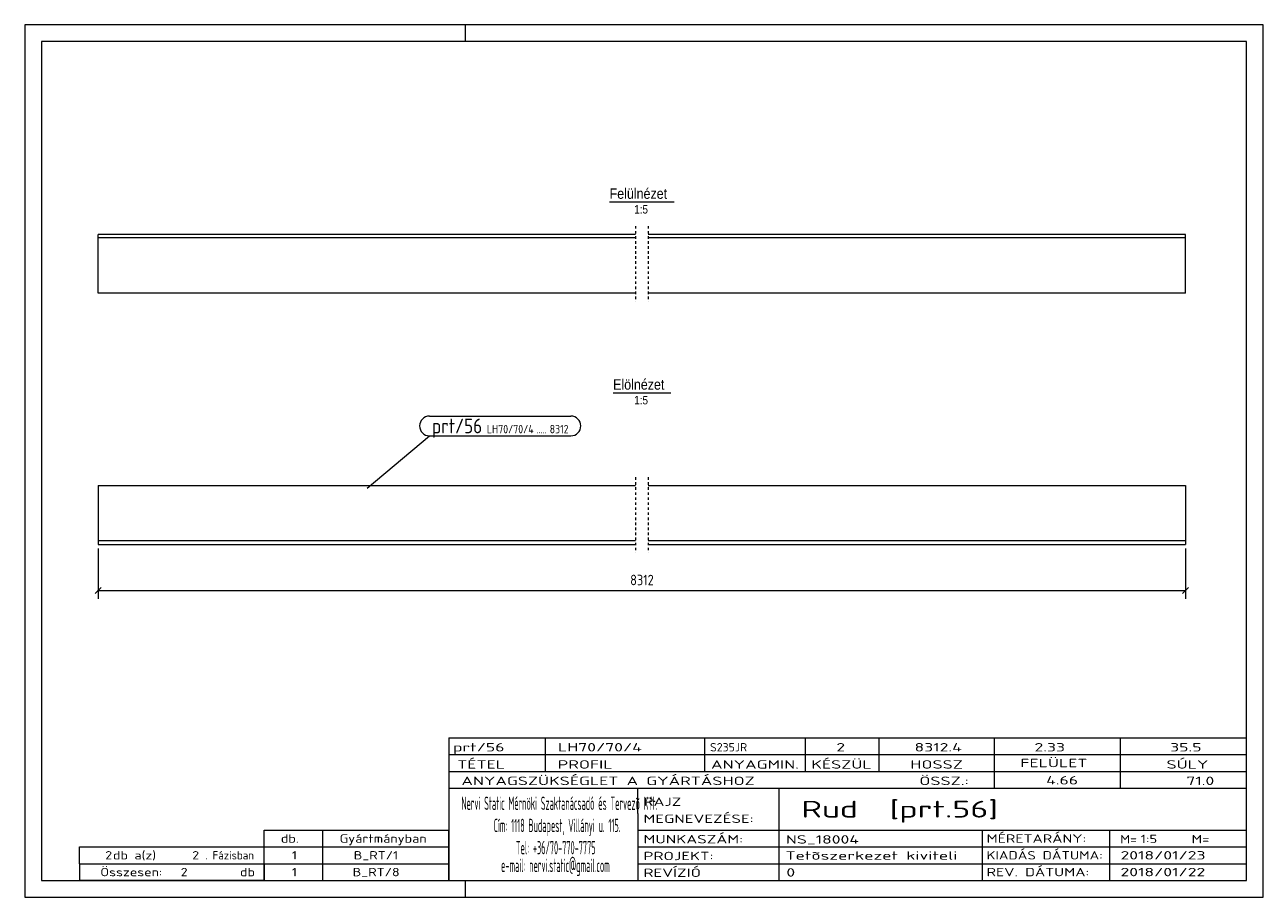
# Model space of a CAD drawing. Header units: millimetres. Extents: x 1 to 296, y 1 to 209.
import ezdxf

# ---------------------------------------------------------------- set-up
doc = ezdxf.new("R2010")
doc.units = ezdxf.units.MM
doc.header["$LTSCALE"] = 0.6
doc.linetypes.add('XKITLINE00', pattern=[0])
doc.linetypes.add('XKITLINE01', pattern=[4, 1, -1, 1, -1])
for name, color, linetype, lineweight in [('DrawingSheet', 5, 'Continuous', 0), ('OtherObjectType', 1, 'Continuous', 0), ('Part', 2, 'Continuous', 0), ('PartMark', 3, 'Continuous', 0), ('Z-DIMENSIONS', 1, 'Continuous', 0)]:
    doc.layers.add(name, color=color, linetype=linetype, lineweight=lineweight)
doc.styles.add('ARIAL', font='ARIAL.TTF')
doc.styles.add('ISOCPEUR', font='ISOCPEUR.TTF')

msp = doc.modelspace()

# ---------------------------------------------------------------- linework, layer by layer
at = {"layer": 'DrawingSheet', "color": 2, "linetype": 'XKITLINE00', "lineweight": 0}
for p, q in [((296, 209), (1, 209)), ((1, 209), (1, 1)), ((106, 205), (106, 209)), ((296, 1), (296, 209)), ((106, 1), (106, 5)), ((1, 1), (296, 1))]:
    msp.add_line(p, q, dxfattribs=at)
at = {"layer": 'DrawingSheet', "color": 3, "linetype": 'XKITLINE00', "lineweight": 0}
for p, q in [((292, 205), (5, 205)), ((5, 205), (5, 5)), ((292, 5), (292, 205)), ((5, 5), (292, 5))]:
    msp.add_line(p, q, dxfattribs=at)
at = {"layer": 'OtherObjectType', "color": 6, "linetype": 'XKITLINE00', "lineweight": 0}
for p, q in [((140.31, 166.75), (155.69, 166.75)), ((141.14, 121.25), (154.86, 121.25))]:
    msp.add_line(p, q, dxfattribs=at)
at = {"layer": 'OtherObjectType', "color": 7, "linetype": 'XKITLINE00', "lineweight": 0}
for p, q in [((102, 39), (292, 39)), ((102, 39), (102, 35)), ((102, 39), (292, 39)), ((125, 35), (125, 39)), ((163, 35), (163, 39)), ((187, 35), (187, 39)), ((204.5, 35), (204.5, 39)), ((232, 35), (232, 39)), ((262, 35), (262, 39)), ((292, 35), (292, 39)), ((102, 35), (292, 35)), ((102, 35), (102, 5)), ((102, 35), (292, 35)), ((125, 31), (125, 35)), ((163, 31), (163, 35)), ((187, 31), (187, 35)), ((204.5, 31), (204.5, 35)), ((232, 31), (232, 35)), ((262, 31), (262, 35)), ((292, 31), (292, 35)), ((102, 31), (292, 31)), ((232, 27), (232, 31)), ((262, 27), (262, 31)), ((292, 27), (292, 31)), ((102, 27), (292, 27)), ((147, 21), (147, 27)), ((180.7, 17), (180.7, 27)), ((292, 21), (292, 27)), ((147, 21), (147, 5)), ((292, 17), (292, 21)), ((58, 17), (102, 17)), ((58, 13), (58, 17)), ((72, 13), (72, 17)), ((102, 13), (102, 17)), ((147, 17), (292, 17)), ((180.7, 5), (180.7, 17)), ((229.16, 13), (229.16, 17)), ((259.5, 5), (259.5, 17)), ((292, 13), (292, 17)), ((14, 9), (14, 13)), ((14, 13), (58, 13)), ((14, 13), (58, 13)), ((58, 9), (58, 13)), ((58, 13), (102, 13)), ((58, 9), (58, 13)), ((72, 9), (72, 13)), ((102, 9), (102, 13)), ((147, 13), (292, 13)), ((229.16, 5), (229.16, 13)), ((292, 9), (292, 13)), ((14, 9), (58, 9)), ((14, 9), (14, 5)), ((14, 9), (58, 9)), ((58, 9), (58, 5)), ((58, 9), (102, 9)), ((58, 5), (58, 9)), ((72, 5), (72, 9)), ((102, 5), (102, 9)), ((147, 9), (292, 9)), ((292, 5), (292, 9)), ((58, 5), (14, 5)), ((58, 5), (102, 5)), ((102, 5), (292, 5)), ((139.5, 5), (292, 5))]:
    msp.add_line(p, q, dxfattribs=at)
at = {"layer": 'Part', "color": 2, "linetype": 'XKITLINE01', "lineweight": 0}
for p, q in [((146.5, 161), (146.5, 143)), ((149.5, 161), (149.5, 143)), ((146.5, 101.13), (146.5, 83.12)), ((149.5, 101.13), (149.5, 83.12))]:
    msp.add_line(p, q, dxfattribs=at)
at = {"layer": 'Part', "color": 2, "linetype": 'XKITLINE00', "lineweight": 0}
for p, q in [((18.5, 145), (18.5, 159)), ((146.5, 159), (18.5, 159)), ((146.5, 158.2), (18.5, 158.2)), ((277.5, 159), (149.5, 159)), ((277.5, 158.2), (149.5, 158.2)), ((277.5, 145), (277.5, 159)), ((146.5, 145), (18.5, 145)), ((277.5, 145), (149.5, 145)), ((18.5, 99.13), (18.5, 85.13)), ((18.5, 99.13), (146.5, 99.13)), ((149.5, 99.13), (277.5, 99.13)), ((277.5, 99.13), (277.5, 85.13)), ((146.5, 85.93), (18.5, 85.93)), ((277.5, 85.93), (149.5, 85.93)), ((18.5, 85.13), (146.5, 85.13)), ((149.5, 85.13), (277.5, 85.13))]:
    msp.add_line(p, q, dxfattribs=at)
at = {"layer": 'PartMark', "color": 7, "linetype": 'XKITLINE00', "lineweight": 0}
for p, q in [((97.4, 115.7), (131.1, 115.7)), ((82.55, 98.5), (97.4, 111)), ((97.4, 111), (131.1, 111))]:
    msp.add_line(p, q, dxfattribs=at)
for centre, start, end in [((97.4, 113.35), 90, 270), ((131.1, 113.35), 270, 90)]:
    msp.add_arc(centre, 2.35, start, end, dxfattribs=at)
at = {"layer": 'Z-DIMENSIONS', "color": 7, "linetype": 'XKITLINE00', "lineweight": 0}
for p, q in [((18.5, 84.13), (18.5, 72.13)), ((277.5, 84.13), (277.5, 72.13)), ((19.21, 74.83), (17.79, 73.42)), ((18.5, 74.13), (277.5, 74.13)), ((278.21, 74.83), (276.79, 73.42))]:
    msp.add_line(p, q, dxfattribs=at)
at = {"layer": 'Z-DIMENSIONS', "color": 3}
for p in [(18.5, 74.13), (277.5, 74.13)]:
    msp.add_point(p, dxfattribs=at)

# ---------------------------------------------------------------- texts
at = {"layer": 'OtherObjectType', "color": 6, "style": 'ARIAL', "width": 0.85}
for s, height, p in [('Felülnézet', 2.5, (140.31, 167.5)), ('1:5', 2, (146.15, 164)), ('Elölnézet', 2.5, (141.14, 122)), ('1:5', 2, (146.15, 118.5))]:
    msp.add_text(s, height=height, dxfattribs=at).set_placement(p)
at = {"layer": 'OtherObjectType', "color": 7, "style": 'ISOCPEUR'}
for s, height, width, p in [('prt/56', 2, 1.525501, (103, 35.76)), ('LH70/70/4', 2, 1.525501, (128, 35.76)), ('S235JR', 2, 1.02, (164.22, 35.76)), ('2', 2, 1.525501, (194.32, 35.76)), ('8312.4', 2, 1.525501, (212.93, 35.76)), ('2.33', 2, 1.525501, (241.51, 35.76)), ('35.5', 2, 1.525501, (273.83, 35.76)), ('TÉTEL', 2, 1.525501, (104, 31.66)), ('PROFIL', 2, 1.525501, (127.96, 31.66)), ('ANYAGMIN.', 2, 1.525501, (164.47, 31.66)), ('KÉSZÜL', 2, 1.525501, (188.37, 31.66)), ('HOSSZ', 2, 1.525501, (211.96, 31.66)), ('FELÜLET', 2, 1.525501, (238.13, 32)), ('SÚLY', 2, 1.525501, (272.96, 31.66)), ('ANYAGSZÜKSÉGLET A GYÁRTÁSHOZ', 2, 1.525501, (105, 27.75)), ('ÖSSZ.:', 2, 1.525501, (214.1, 27.75)), ('4.66', 2, 1.525501, (244.28, 27.88)), ('71.0', 2, 1.525501, (277.68, 27.75)), ('Nervi Static Mérnöki\xa0Szaktanácsadó\xa0és\xa0Tervezõ Kft.', 3.1765, 0.403093, (105, 21.82)), ('RAJZ', 2, 1.445, (148.38, 22.78)), ('Rud  [prt.56]', 4, 1.474651, (186, 20)), ('MEGNEVEZÉSE:', 2, 1.445, (148.38, 18.72)), ('Cím:\xa01118 Budapest, Villányi u. 115.', 3.1765, 0.403093, (112.69, 16.53)), ('db.', 2, 1.211571, (62, 14)), ('Gyártmányban', 2, 1.211571, (76, 14)), ('MUNKASZÁM:', 2, 1.445, (148.38, 13.84)), ('NS_18004', 2, 1.525501, (182.28, 13.78)), ('MÉRETARÁNY:', 2, 1.36, (230.1, 14)), ('M=', 2, 1.211571, (261.91, 13.84)), ('1:5', 2, 1.275, (266.79, 13.9)), ('M=', 2, 1.275, (278.95, 13.87)), ('2', 2, 1.211571, (20.14, 10)), ('db a(z)', 2, 1.211571, (22, 10)), ('2', 2, 1.211571, (40.86, 10)), ('. Fázisban', 2, 0.935, (44, 10)), ('1', 2, 1.211571, (64.63, 10)), ('B_RT/1', 2, 1.211571, (79.35, 10)), ('Tel:\xa0+36/70-770-7775', 3.1765, 0.403093, (117.97, 11.24)), ('PROJEKT:', 2, 1.445, (148.38, 9.84)), ('Tetõszerkezet kiviteli ', 2, 1.525501, (182.2, 9.94)), ('KIADÁS DÁTUMA:', 2, 1.275, (230.1, 10)), ('2018/01/23', 2, 1.525501, (262, 10)), ('e-mail:\xa0nervi.static@gmail.com', 3.1765, 0.403093, (114.45, 7)), ('Összesen:            db', 2, 1.211571, (19, 6)), ('2', 2, 1.211571, (38.14, 6)), ('1', 2, 1.211571, (64.63, 6)), ('B_RT/8', 2, 1.211571, (79.1, 6)), ('REVÍZIÓ', 2, 1.445, (148.38, 5.84)), ('0', 2, 1.525501, (182.41, 5.92)), ('REV. DÁTUMA:', 2, 1.36, (230.1, 6)), ('2018/01/22', 2, 1.525501, (262, 6))]:
    msp.add_text(s, height=height, dxfattribs=dict(at, width=width)).set_placement(p)
at = {"layer": 'PartMark', "color": 3, "style": 'ISOCPEUR', "width": 0.85}
msp.add_text('prt/56', height=3.5, dxfattribs=at).set_placement((98, 111.6))
at = {"layer": 'PartMark', "color": 4, "style": 'ISOCPEUR', "width": 0.85}
for s, p in [('LH70/70/4', (111.08, 111.6)), ('8312', (126.03, 111.6)), ('.....', (122.85, 111.6))]:
    msp.add_text(s, height=2, dxfattribs=at).set_placement(p)
at = {"layer": 'Z-DIMENSIONS', "color": 3, "style": 'ISOCPEUR', "width": 0.85}
msp.add_text('8312', height=2.5, dxfattribs=at).set_placement((145.21, 75.38))

doc.saveas('drawing.dxf')
